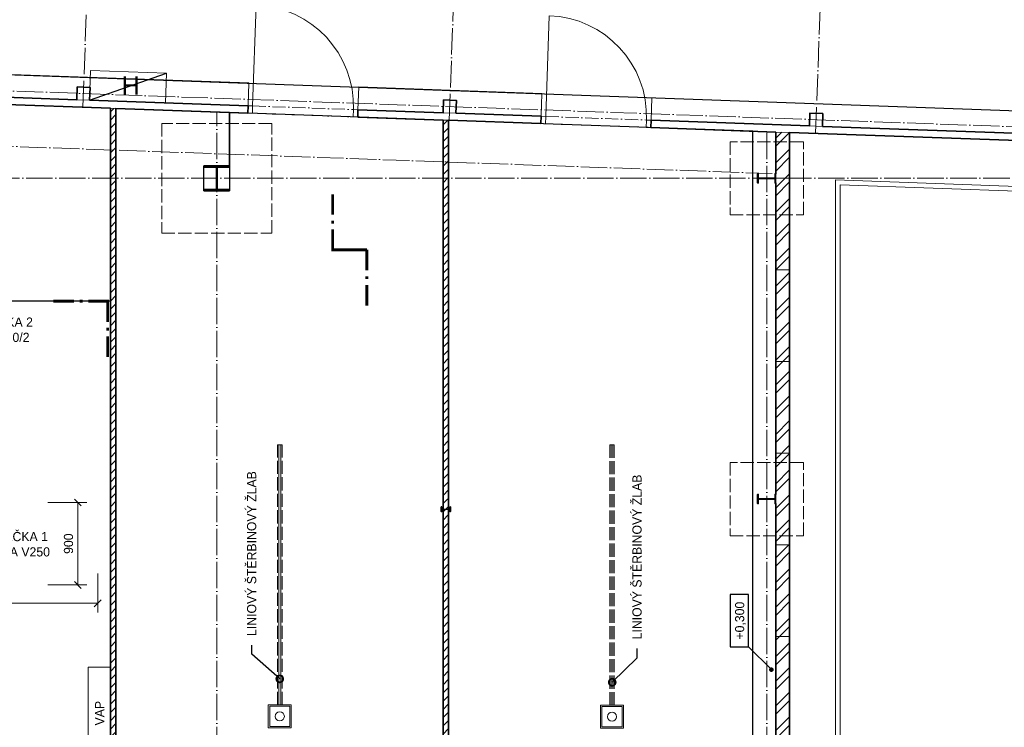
# Model space of a CAD drawing. Header units: millimetres. Extents: x -22988 to 405099, y -30982 to 417446.
# Tile 10 of 18: x 14760 to 25503, y 45320 to 53042. Entities that reach past the tile are written whole.
import ezdxf
from ezdxf import colors
from ezdxf.entities.mleader import LeaderData, LeaderLine
from ezdxf.enums import TextEntityAlignment as Align
from ezdxf.math import Vec2, Vec3

# ---------------------------------------------------------------- set-up
doc = ezdxf.new("R2010")
doc.units = ezdxf.units.MM
doc.header["$LTSCALE"] = 12
doc.header["$PDMODE"] = 35
doc.header["$PDSIZE"] = -4
for name, pattern in [('ACAD_ISO02W100', [15, 12, -3]), ('ACAD_ISO04W100', [30, 24, -3, 0, -3]), ('ACAD_ISO10W100', [18, 12, -3, 0, -3])]:
    doc.linetypes.add(name, pattern=pattern)
doc.layers.add('netisk', color=30, linetype='Continuous', plot=False)
for name, color, linetype, lineweight in [('NS_tenka', 10, 'Continuous', 9), ('NS_tlusta', 10, 'Continuous', 15), ('NS_velmi_tlusta', 10, 'Continuous', 35), ('srafy', 6, 'Continuous', 9), ('tenka', 6, 'Continuous', 9), ('text', 6, 'Continuous', 9), ('tlusta', 7, 'Continuous', 15), ('velmi_tlusta', 4, 'Continuous', 35)]:
    doc.layers.add(name, color=color, linetype=linetype, lineweight=lineweight)
doc.layers.add('vyskove koty', color=6, linetype='Continuous')
doc.layers.add('zarizovaci predmety', color=10, linetype='Continuous', lineweight=9, transparency=0.3)
doc.styles.add('laplan', font='txt', dxfattribs={"height": 2})
doc.styles.add('laplan N', font='txt')
doc.styles.add('pivovarska', font='txt')
doc.dimstyles.new('laplan', dxfattribs={"dimscale": 0, "dimtxt": 2, "dimasz": 1.5, "dimexe": 2, "dimexo": 0, "dimgap": 1, "dimtad": 1, "dimdec": 0, "dimrnd": 5, "dimzin": 1, "dimtxsty": 'laplan', "dimblk": 'OBLIQUE', "dimcen": 2, "dimclrd": 256, "dimclre": 256, "dimclrt": 256, "dimadec": 0, "dimazin": 0, "dimtfac": 1, "dimtdec": 0, "dimtmove": 1, "dimatfit": 2, "dimfxl": 6.5, "dimfxlon": 1, "dimtfill": 1, "dimlwd": 13, "dimlwe": -1, "dimarcsym": 0})

# ---------------------------------------------------------------- blocks, each defined once
blk = doc.blocks.new('*U267')
at = {"layer": 'NS_tlusta', "linetype": 'ByBlock'}
for p, q in [((-550, 80), (-550, 1180)), ((-600, 80), (-550, 80)), ((-550, 0), (-550, 80)), ((550, 80), (550, 0)), ((550, 80), (600, 80)), ((550, 0), (600, 0)), ((-600, 0), (-550, 0))]:
    blk.add_line(p, q, dxfattribs=at)
at = {"layer": 'NS_tlusta', "linetype": 'ACAD_ISO10W100'}
for p, q in [((-550, 80), (550, 80)), ((-550, 0), (550, 0))]:
    blk.add_line(p, q, dxfattribs=at)
at = {"layer": 'NS_tlusta', "linetype": 'ByBlock'}
blk.add_arc((-550, 80), 1100, 0, 90, dxfattribs=at)
blk = doc.blocks.new('*U269')
at = {"layer": 'NS_tlusta', "linetype": 'ByBlock'}
for p, q in [((-550, 80), (-550, 1180)), ((-600, 80), (-550, 80)), ((-550, 0), (-550, 80)), ((550, 80), (550, 0)), ((550, 80), (600, 80)), ((550, 0), (600, 0)), ((-600, 0), (-550, 0))]:
    blk.add_line(p, q, dxfattribs=at)
at = {"layer": 'NS_tlusta', "linetype": 'ACAD_ISO10W100'}
for p, q in [((-550, 80), (550, 80)), ((-550, 0), (550, 0))]:
    blk.add_line(p, q, dxfattribs=at)
at = {"layer": 'NS_tlusta', "linetype": 'ByBlock'}
blk.add_arc((-550, 80), 1100, 0, 90, dxfattribs=at)
blk = doc.blocks.new('_DotSmall')
at = {"color": 0, "linetype": 'ByBlock', "const_width": 0.5}
blk.add_lwpolyline([(-0.0625, 0, 1), (0.0625, 0, 1)], format="xyb", close=True, dxfattribs=at)
blk = doc.blocks.new('A$C567bcb14')
at = {"layer": 'NS_velmi_tlusta', "color": 1}
for p, q in [((0, 270), (280, 270)), ((0, 257), (0, 270)), ((136, 257), (0, 257)), ((136, 13), (136, 257)), ((144, 257), (144, 13)), ((280, 257), (144, 257)), ((280, 270), (280, 257)), ((0, 13), (136, 13)), ((0, 0), (0, 13)), ((280, 0), (0, 0)), ((144, 13), (280, 13)), ((280, 13), (280, 0))]:
    blk.add_line(p, q, dxfattribs=at)
blk = doc.blocks.new('_OBLIQUE')
at = {"color": 0, "linetype": 'ByBlock'}
blk.add_line((-0.5, -0.5), (0.5, 0.5), dxfattribs=at)
blk = doc.blocks.new('*D97')
at = {"layer": 'Defpoints', "color": 0, "transparency": 16777216}
for p in [(15612, 47385), (13424, 47314), (15612, 46674)]:
    blk.add_point(p, dxfattribs=at)
at = {"layer": 'zarizovaci predmety', "transparency": 16777216}
for p, q in [((13424, 46999), (13424, 46574)), ((15612, 46999), (15612, 46574))]:
    blk.add_line(p, q, dxfattribs=at)
at = {"layer": 'zarizovaci predmety', "lineweight": 13, "transparency": 16777216}
blk.add_line((13424, 46674), (15612, 46674), dxfattribs=at)
at = {"layer": 'zarizovaci predmety', "lineweight": 13, "transparency": 16777216, "xscale": 75, "yscale": 75, "zscale": 75, "rotation": 180}
blk.add_blockref('_OBLIQUE', (13424, 46674), dxfattribs=at)
at = {"layer": 'zarizovaci predmety', "lineweight": 13, "transparency": 16777216, "xscale": 75, "yscale": 75, "zscale": 75}
blk.add_blockref('_OBLIQUE', (15612, 46674), dxfattribs=at)
at = {"layer": 'zarizovaci predmety', "transparency": 16777216, "insert": (14518, 46775), "char_height": 100, "attachment_point": 5, "style": 'laplan', "bg_fill": 3, "box_fill_scale": 1.1, "bg_fill_color": 256, "bg_fill_true_color": 13158600, "bg_fill_transparency": 0}
blk.add_mtext('2190', dxfattribs=at)
blk = doc.blocks.new('*D98')
at = {"layer": 'Defpoints', "color": 0, "transparency": 16777216}
for p in [(14499, 47774), (15394, 47774), (14499, 46874)]:
    blk.add_point(p, dxfattribs=at)
at = {"layer": 'zarizovaci predmety', "transparency": 16777216}
for p, q in [((15069, 47774), (15494, 47774)), ((15069, 46874), (15494, 46874))]:
    blk.add_line(p, q, dxfattribs=at)
at = {"layer": 'zarizovaci predmety', "lineweight": 13, "transparency": 16777216}
blk.add_line((15394, 46874), (15394, 47774), dxfattribs=at)
at = {"layer": 'zarizovaci predmety', "lineweight": 13, "transparency": 16777216, "xscale": 75, "yscale": 75, "zscale": 75}
for p, rotation in [((15394, 47774), 90), ((15394, 46874), 270)]:
    blk.add_blockref('_OBLIQUE', p, dxfattribs=dict(at, rotation=rotation))
at = {"layer": 'zarizovaci predmety', "transparency": 16777216, "insert": (15293, 47324), "char_height": 100, "attachment_point": 5, "rotation": 90, "style": 'laplan', "bg_fill": 3, "box_fill_scale": 1.1, "bg_fill_color": 256, "bg_fill_true_color": 13158600, "bg_fill_transparency": 0}
blk.add_mtext('900', dxfattribs=at)
blk = doc.blocks.new('*U330')
at = {"layer": 'vyskove koty', "linetype": 'ByBlock', "transparency": 16777216}
blk.add_line((-10.7, -7), (-5.7, -2), dxfattribs=at)
blk.add_lwpolyline([(-5.7, -2), (5.7, -2), (5.7, 2), (-5.7, 2)], close=True, dxfattribs=at)
at = {"layer": 'vyskove koty', "linetype": 'ByBlock', "ltscale": 200, "transparency": 16777216, "const_width": 0.5}
blk.add_lwpolyline([(-10.7, -7.25, -1), (-10.7, -6.75, -1)], format="xyb", close=True, dxfattribs=at)
at = {"layer": 'vyskove koty', "linetype": 'ByBlock', "transparency": 16777216, "style": 'pivovarska'}
for tag, p in [('VYSKA', (0, -0.24)), ('VYSKA_POPIS1', (0, -4.04)), ('VYSKA_POPIS2', (0.2, -7.54)), ('VYSKA_POPIS3', (0.2, -11.04))]:
    blk.add_attdef(tag, text='', height=2, dxfattribs=at).set_placement(p, align=Align.MIDDLE)
blk = doc.blocks.new('A$Ce55ca194')
at = {"layer": 'tenka', "const_width": 30}
for points in [[(0, 608), (225, 608)], [(288, 608), (320, 608)], [(382, 608), (608, 608)], [(593, 608), (593, 382)], [(593, 320), (593, 288)], [(593, 225), (593, 0)]]:
    blk.add_lwpolyline(points, dxfattribs=at)
blk = doc.blocks.new('A$Cd36ac5f3')
at = {"layer": 'tenka', "const_width": 30}
for points in [[(15, 990), (15, 1215)], [(15, 895), (15, 927)], [(15, 608), (15, 832)], [(387, 608), (0, 608)], [(387, 608), (387, 383)], [(387, 320), (387, 288)], [(387, 225), (387, 0)]]:
    blk.add_lwpolyline(points, dxfattribs=at)

msp = doc.modelspace()

# ---------------------------------------------------------------- hatches: boundary and pattern name
at = {"layer": 'srafy', "transparency": 33554610}
h = msp.add_hatch(dxfattribs=at)
h.set_pattern_fill('ANSI31', color=256, scale=20)
h.set_pattern_definition([(45, (132287.35, 10701.145), (-44.90128, 44.90128), [])])
h.paths.add_polyline_path([(15810.2, 41310.9), (15750.2, 41310.9), (15750.2, 41175.9), (15810.2, 41175.9)])
h.paths.add_polyline_path([(15750.2, 44275.9), (14760.2, 44275.9), (14760.2, 44215.9), (15750.2, 44215.9), (15750.2, 41310.9), (15810.2, 41310.9), (15810.2, 51310.9), (15750.2, 51310.9)])
h.paths.add_polyline_path([(15750.2, 52075.6), (15750.2, 51310.9), (15810.2, 51310.9), (15810.2, 52073.4)])
h = msp.add_hatch(dxfattribs=at)
h.set_pattern_fill('ANSI31', color=256, scale=20)
h.set_pattern_definition([(45, (130655.475, 11759.884), (-44.90128, 44.90128), [])])
h.paths.add_polyline_path([(19435.2, 51943.9), (19385.2, 51945.7), (19385.2, 51310.9), (19435.2, 51310.9)])
h.paths.add_polyline_path([(19380.2, 47811), (19440.2, 47811), (19440.2, 51310.9), (19380.2, 51310.9)])
h.paths.add_polyline_path([(19360.2, 43675.9), (19360.2, 43725.9), (19460.2, 43725.9), (19460.2, 43675.9)])
h.paths.add_polyline_path([(19380.2, 43785.9), (19300.2, 43785.9), (19300.2, 43615.9), (19520.2, 43615.9), (19520.2, 43785.9), (19440.2, 43785.9), (19440.2, 47808.8), (19380.2, 47808.8)])
h = msp.add_hatch(dxfattribs=at)
h.set_pattern_fill('ANSI32', color=256, scale=20)
h.set_pattern_definition([(45, (130655.48, 11759.88), (-134.70384, 134.70384), []), (45, (130745.28, 11759.88), (-134.70384, 134.70384), [])])
h.paths.add_polyline_path([(20910.2, 41175.9), (20910.2, 41025.9), (23160.2, 41025.9), (23160.2, 41174.2), (23160.2, 51810.9), (23010.2, 51816.2), (23010.2, 41175.9)])

# ---------------------------------------------------------------- linework, layer by layer
at = {"layer": 'netisk'}
msp.add_line((15522.5, 52163.8), (16363.6, 52457.1), dxfattribs=at)
for points in [[(4410.2, 58047.9), (4410.2, 52157.9), (5608.8, 52178.4), (6804.4, 52198.8), (6795.4, 52725.7), (31533, 51835.2), (31533, 56745.1), (7160.2, 57615.8), (7160.2, 57827.9), (4410.2, 57827.9)], [(8709.9, 52327.1), (10770.2, 52253.5), (10770.2, 51445.9), (10770.2, 51175.9), (11050.2, 51175.9), (11050.2, 51445.9), (10770.2, 51445.9), (10770.2, 52253.5), (15750.2, 52075.6), (15750.2, 44275.9), (12710.2, 44275.9), (8710.2, 44275.9)]]:
    msp.add_lwpolyline(points, close=True, dxfattribs=at)
msp.add_lwpolyline([(19380.2, 43785.9), (19380.2, 51945.7), (17050.2, 52029.1), (17050.2, 51175.9), (16770.2, 51175.9), (16770.2, 51445.9), (17050.2, 51445.9), (17050.2, 52029.1), (15810.2, 52073.4), (15810.2, 43810.9), (15920.2, 43810.9), (15920.2, 43590.9), (15810.2, 43590.9), (15810.2, 41485.9), (16710.2, 41485.9), (16710.2, 41505.9), (17110.2, 41505.9), (17110.2, 41485.9), (22700.2, 41485.9), (22700.2, 43810.9), (22760.2, 43810.9), (22760.2, 51825.1), (19440.2, 51943.6), (19440.2, 43785.9)], dxfattribs=at)
at = {"layer": 'NS_tenka'}
for p, q in [((23010.2, 51310.9), (23160.2, 51310.9)), ((23660.2, 43770.9), (23660.2, 51292.7)), ((23660.2, 51292.7), (26255.5, 51200)), ((23710.2, 43820.9), (23710.2, 51240.9)), ((23710.2, 51240.9), (26106.4, 51155.2)), ((23010.2, 50310.9), (23160.2, 50310.9)), ((23010.2, 49310.9), (23160.2, 49310.9)), ((17587.7, 45564.7), (17587.7, 48400.9)), ((17607.7, 45564.7), (17607.7, 48400.9)), ((23010.2, 48310.9), (23160.2, 48310.9)), ((23010.2, 47310.9), (23160.2, 47310.9)), ((23010.2, 46310.9), (23160.2, 46310.9))]:
    msp.add_line(p, q, dxfattribs=at)
at = {"layer": 'NS_tenka', "linetype": 'ACAD_ISO02W100'}
for p, q in [((17572.7, 45564.7), (17572.7, 48400.9)), ((17572.7, 48400.9), (17622.7, 48400.9)), ((17622.7, 45564.7), (17622.7, 48400.9)), ((21197.7, 45560.9), (21197.7, 48400.9)), ((21197.7, 48400.9), (21247.7, 48400.9)), ((21212.7, 45560.9), (21212.7, 48400.9)), ((21232.7, 45560.9), (21232.7, 48400.9)), ((21247.7, 45560.9), (21247.7, 48400.9))]:
    msp.add_line(p, q, dxfattribs=at)
at = {"layer": 'NS_tenka'}
for points in [[(17472.7, 45314.7), (17722.7, 45314.7), (17722.7, 45564.7), (17472.7, 45564.7)], [(17487.7, 45329.7), (17707.7, 45329.7), (17707.7, 45549.7), (17487.7, 45549.7)], [(21097.7, 45310.9), (21347.7, 45310.9), (21347.7, 45560.9), (21097.7, 45560.9)], [(21112.7, 45325.9), (21332.7, 45325.9), (21332.7, 45545.9), (21112.7, 45545.9)]]:
    msp.add_lwpolyline(points, close=True, dxfattribs=at)
for centre in [(17597.7, 45439.7), (21222.7, 45435.9)]:
    msp.add_circle(centre, 50, dxfattribs=at)
at = {"layer": 'NS_tlusta'}
for p, q in [((17251.4, 52102), (17260.4, 52351.8)), ((18450.7, 52059.2), (18459.6, 52309)), ((20449.4, 51987.8), (20458.3, 52237.6)), ((21648.6, 51944.9), (21657.3, 52188)), ((15710.2, 52077), (15810.2, 52073.4)), ((19380.2, 51945.9), (19440.2, 51943.8)), ((22760.2, 43810.9), (22760.2, 51825.1)), ((23010.2, 51816.2), (23160.2, 51810.9)), ((23010.2, 51360.9), (23010.2, 51260.9)), ((23010.2, 47760.9), (23010.2, 47860.9)), ((19380.2, 47701.3), (19440.2, 47701.3)), ((19380.2, 47698.5), (19440.2, 47698.5))]:
    msp.add_line(p, q, dxfattribs=at)
msp.add_lwpolyline([(15522.5, 52163.8), (16352.1, 52134.1), (16363.6, 52457.1), (15534.1, 52486.7)], close=True, dxfattribs=at)
at = {"layer": 'NS_tlusta', "linetype": 'ACAD_ISO04W100'}
msp.add_lwpolyline([(4417.7, 51372.9), (7549.1, 51426.4), (7567.7, 51912.6), (22993.9, 51361.5)], dxfattribs=at)
at = {"layer": 'NS_tlusta', "linetype": 'ACAD_ISO02W100'}
for points in [[(16310.2, 50710.9), (17510.2, 50710.9), (17510.2, 51910.9), (16310.2, 51910.9)], [(22510.2, 50910.9), (23310.2, 50910.9), (23310.2, 51710.9), (22510.2, 51710.9)], [(22510.2, 47410.9), (23310.2, 47410.9), (23310.2, 48210.9), (22510.2, 48210.9)]]:
    msp.add_lwpolyline(points, close=True, dxfattribs=at)
at = {"layer": 'NS_velmi_tlusta'}
for p, q in [((17251.4, 52102), (17248.6, 52022.1)), ((18450.7, 52059.2), (18447.8, 51979.2)), ((19380.2, 51945.9), (19380.2, 47701.3)), ((19440.2, 47701.3), (19440.2, 51943.8)), ((20449.4, 51987.8), (20446.5, 51907.8)), ((21648.6, 51944.9), (21645.8, 51865)), ((23010.2, 51360.9), (23010.2, 51816.2)), ((23160.2, 43280.9), (23160.2, 51810.9)), ((23010.2, 47860.9), (23010.2, 51260.9)), ((19380.2, 47698.5), (19380.2, 43785.9)), ((19440.2, 43785.9), (19440.2, 47698.5)), ((23010.2, 44895.9), (23010.2, 47760.9))]:
    msp.add_line(p, q, dxfattribs=at)
for points in [[(15750.2, 52077), (15750.2, 44275.9)], [(15810.2, 52073.4), (15810.2, 43810.9)], [(23010.2, 51260.9), (23001.7, 51260.9), (23001.7, 51308.1), (22818.7, 51308.1), (22818.7, 51260.9), (22810.2, 51260.9), (22810.2, 51360.9), (22818.7, 51360.9), (22818.7, 51313.7), (23001.7, 51313.7), (23001.7, 51360.9), (23010.2, 51360.9)], [(23010.2, 47760.9), (23001.7, 47760.9), (23001.7, 47808.1), (22818.7, 47808.1), (22818.7, 47760.9), (22810.2, 47760.9), (22810.2, 47860.9), (22818.7, 47860.9), (22818.7, 47813.7), (23001.7, 47813.7), (23001.7, 47860.9), (23010.2, 47860.9)], [(19380.2, 47698.5), (19364.4, 47698.5), (19364.4, 47674.9), (19360.2, 47674.9), (19360.2, 47724.9), (19364.4, 47724.9), (19364.4, 47701.3), (19380.2, 47701.3)], [(19440.2, 47701.3), (19455.9, 47701.3), (19455.9, 47724.9), (19460.2, 47724.9), (19460.2, 47674.9), (19455.9, 47674.9), (19455.9, 47698.5), (19440.2, 47698.5)]]:
    msp.add_lwpolyline(points, dxfattribs=at)
at = {"layer": 'tlusta', "linetype": 'ACAD_ISO04W100'}
for p, q in [((15449.7, 52086.3), (15648.2, 57642.8)), ((19447.2, 51943.5), (19645.7, 57500)), ((23444.6, 51800.7), (23643.1, 57357.1)), ((7530.1, 52519.4), (31215, 51673.2)), ((16910.2, 38917.5), (16910.2, 52034.1)), ((22910.2, 38917.5), (22910.2, 51819.8)), ((26641.8, 51310.9), (10910.2, 51310.9))]:
    msp.add_line(p, q, dxfattribs=at)
at = {"layer": 'tlusta'}
for p, q in [((15382.6, 52168.8), (15522.5, 52163.8)), ((19380.1, 52026), (19520, 52021)), ((23377.5, 51883.1), (23517.4, 51878.1))]:
    msp.add_line(p, q, dxfattribs=at)
for points in [[(17260.4, 52351.8), (13632.7, 52481.4)], [(20458.3, 52237.6), (18459.6, 52309)], [(31533, 51835.2), (21657.3, 52188)]]:
    msp.add_lwpolyline(points, dxfattribs=at)
at = {"layer": 'velmi_tlusta'}
for p, q in [((15750.2, 52075.6), (13620.9, 52151.7)), ((17248.6, 52022.1), (15810.2, 52073.4)), ((19380.2, 51945.9), (18447.8, 51979.2)), ((19440.2, 51943.8), (20446.5, 51907.8)), ((23010.2, 51816.2), (21645.8, 51865)), ((31533, 51511.7), (23160.2, 51810.9))]:
    msp.add_line(p, q, dxfattribs=at)
for points in [[(15382.6, 52168.8), (13623.7, 52231.6)], [(15522.5, 52163.8), (15527.5, 52303.7), (15387.6, 52308.7), (15382.6, 52168.8)], [(17251.4, 52102), (15522.5, 52163.8)], [(19520, 52021), (19525, 52160.9), (19385.1, 52165.9), (19380.1, 52026)], [(19380.1, 52026), (18450.7, 52059.2)], [(20449.4, 51987.8), (19520, 52021)], [(23517.4, 51878.1), (23522.4, 52018.1), (23382.5, 52023.1), (23377.5, 51883.1)], [(23377.5, 51883.1), (21648.6, 51944.9)], [(27375, 51740.3), (23517.4, 51878.1)]]:
    msp.add_lwpolyline(points, dxfattribs=at)
at = {"layer": 'zarizovaci predmety'}
msp.add_lwpolyline([(15507.7, 45976.7), (15750.2, 45976.7), (15750.2, 44931.2), (15507.7, 44931.2)], close=True, dxfattribs=at)

# ---------------------------------------------------------------- block references
at = {"layer": 'netisk'}
msp.add_blockref('A$Ce55ca194', (15127.2, 49362.1), dxfattribs=at)
at = {"layer": 'NS_tlusta'}
msp.add_blockref('A$Cd36ac5f3', (18161, 49922.6), dxfattribs=at)
at = {"layer": 'tenka', "rotation": 357.953907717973}
for name, p in [('*U269', (17848.2, 52000.6)), ('*U267', (21046.1, 51886.4))]:
    msp.add_blockref(name, p, dxfattribs=at)
at = {"layer": 'velmi_tlusta'}
msp.add_blockref('A$C567bcb14', (16770.2, 51175.9), dxfattribs=at)
at = {"layer": 'vyskove koty', "xscale": 50, "yscale": 50, "zscale": 50, "rotation": 90}
msp.add_blockref('*U330', (22611.6, 46484.4), dxfattribs=at).add_auto_attribs({'VYSKA': '+0,300'})

# ---------------------------------------------------------------- texts
at = {"layer": 'text', "style": 'laplan N'}
for s, width, gutter_width, insert, char_height, attachment_point in [('H', 5545.815, 500, (15874.3, 52422.9), 200, 1), ('MÍCHAČKA 2\\PAMS - 500/2', 2129.36, 1000, (14495.7, 49658), 100, 5), ('MÍCHAČKA 1\\PDIOSNA V250', 2129.36, 1000, (14659.6, 47317.5), 100, 5)]:
    msp.add_mtext_dynamic_manual_height_columns(s, width=width, gutter_width=gutter_width, heights=[0], dxfattribs=dict(at, insert=insert, char_height=char_height, attachment_point=attachment_point))
at = {"layer": 'text', "insert": (15632.1, 45474.4), "char_height": 100, "attachment_point": 5, "rotation": 90, "style": 'laplan N'}
msp.add_mtext_dynamic_manual_height_columns('VAP', width=2129.36, gutter_width=1000, heights=[0], dxfattribs=at)

# ---------------------------------------------------------------- leaders
at = {"layer": 'text'}
ml = msp.add_multileader_mtext('Standard', dxfattribs=at)
ml.set_content('LINIOVÝ ŠTĚRBINOVÝ ŽLAB', color=256, style='laplan')
ml.set_leader_properties()
ml.set_arrow_properties(name='DOTSMALL')
ml.build(insert=Vec2(0, 0))
ml.multileader.update_dxf_attribs({"dogleg_length": 2, "arrow_head_size": 150, "scale": 50})
ctx = ml.context
ctx.base_point, ctx.scale, ctx.char_height, ctx.arrow_head_size, ctx.landing_gap_size, ctx.plane_origin, ctx.plane_x_axis, ctx.plane_y_axis = Vec3(17291.9, 46216.8), 50, 100, 150, 100, Vec3(18116, 45688.9), Vec3(0, 1), Vec3(-1, 0)
notes = []
notes.append((ctx, [(0, (1, 1, 0), (17291.9, 46116.8), (0, 1), 100, [(0, [(17597.7, 45848.7)], 0, [])])]))
ctx.mtext.insert, ctx.mtext.text_direction, ctx.mtext.rotation, ctx.mtext.flow_direction = Vec3(17240.8, 46316.8), Vec3(0, 1), 1.5707963, 5
ml = msp.add_multileader_mtext('Standard', dxfattribs=at)
ml.set_content('LINIOVÝ ŠTĚRBINOVÝ ŽLAB', color=256, style='laplan')
ml.set_leader_properties()
ml.set_arrow_properties(name='DOTSMALL')
ml.build(insert=Vec2(0, 0))
ml.multileader.update_dxf_attribs({"dogleg_length": 2, "arrow_head_size": 150, "scale": 50})
ctx = ml.context
ctx.base_point, ctx.scale, ctx.char_height, ctx.arrow_head_size, ctx.landing_gap_size, ctx.plane_origin, ctx.plane_x_axis, ctx.plane_y_axis = Vec3(21496.3, 46179.8), 50, 100, 150, 100, Vec3(21743.3, 45651.9), Vec3(0, 1), Vec3(-1, 0)
notes.append((ctx, [(0, (1, 1, 0), (21496.3, 46079.8), (0, 1), 100, [(0, [(21225, 45811.8)], 0, [])])]))
ctx.mtext.insert, ctx.mtext.text_direction, ctx.mtext.rotation, ctx.mtext.flow_direction = Vec3(21445.2, 46279.8), Vec3(0, 1), 1.5707963, 5
for ctx, leaders in notes:
    for number, flags, end, landing, length, lines in leaders:
        leader = LeaderData()
        leader.index, (leader.has_last_leader_line, leader.has_dogleg_vector, leader.attachment_direction) = number, flags
        leader.last_leader_point, leader.dogleg_vector, leader.dogleg_length = Vec3(end), Vec3(landing), length
        for number, points, colour, breaks in lines:
            line = LeaderLine()
            line.index, line.vertices, line.color, line.breaks = number, Vec3.list(points), colors.encode_raw_color(colour), breaks
            leader.lines.append(line)
        ctx.leaders.append(leader)

# ---------------------------------------------------------------- next in the draw order: dimensions: what is measured, and where the dimension line sits
at = {"layer": 'zarizovaci predmety'}
dim = msp.add_linear_dim(base=(15611.8, 46673.5), p1=(13423.8, 47313.8), p2=(15611.8, 47385.1), dimstyle='laplan', dxfattribs=at)
dim.commit()
dim.dimension.update_dxf_attribs({"geometry": '*D97', "text_midpoint": (14517.8, 46774.6)})

# ---------------------------------------------------------------- next in the draw order: dimensions: what is measured, and where the dimension line sits
dim = msp.add_linear_dim(base=(15394, 47774.3), p1=(14498.8, 46874.2), p2=(14498.8, 47774.3), angle=90, dimstyle='laplan', dxfattribs=at)
dim.commit()
dim.dimension.update_dxf_attribs({"geometry": '*D98', "text_midpoint": (15292.9, 47324.2)})

# ---------------------------------------------------------------- next in the draw order: linework, layer by layer
at = {"layer": 'netisk'}
msp.add_lwpolyline([(25116.2, 42689.1), (15750.2, 42689.1), (15752.6, 49969.6), (80.6, 49969.6)], dxfattribs=at)

doc.saveas('drawing.dxf')
